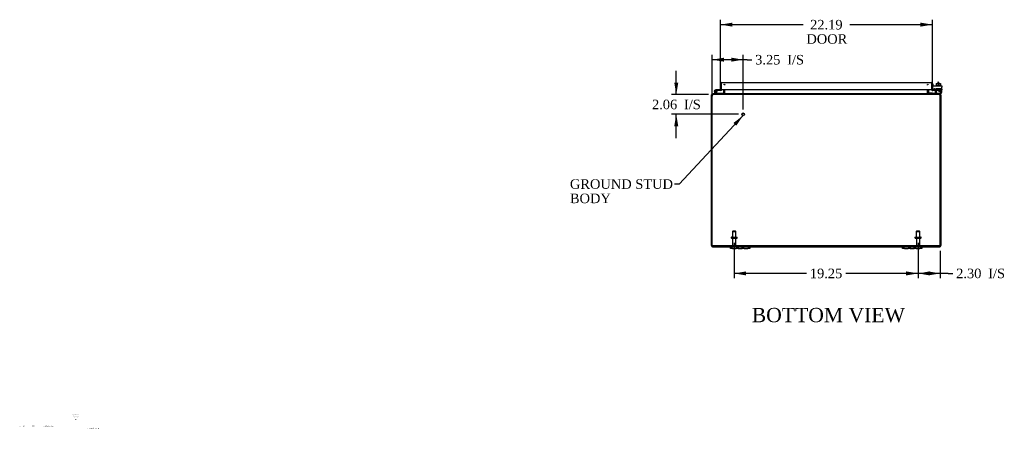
# Model space of a CAD drawing. Header units: inches. Extents: x 6 to 237, y 0 to 158.
# Tile 1 of 8: x 6 to 109, y 0 to 43. Entities that reach past the tile are written whole.
import ezdxf
from ezdxf.enums import TextEntityAlignment as Align

# ---------------------------------------------------------------- set-up
doc = ezdxf.new("R2010")
doc.units = ezdxf.units.IN
doc.header["$MEASUREMENT"] = 0
for name, color, linetype in [('COM40153-1', 7, 'CONTINUOUS'), ('COM40153-2', 7, 'CONTINUOUS'), ('COM42667', 7, 'CONTINUOUS'), ('COM42780', 7, 'CONTINUOUS'), ('COM48464', 7, 'CONTINUOUS'), ('COM48510', 7, 'CONTINUOUS'), ('COM71780-17', 7, 'CONTINUOUS'), ('DEFAULT', 7, 'CONTINUOUS'), ('DIMENSIONS', 7, 'CONTINUOUS'), ('FET07710', 7, 'CONTINUOUS'), ('HNG10620-26B', 7, 'CONTINUOUS'), ('HNG10620-26C', 7, 'CONTINUOUS'), ('HNG10620-26P', 7, 'CONTINUOUS'), ('SCC19011', 7, 'CONTINUOUS'), ('STD21878', 7, 'CONTINUOUS'), ('STD26094', 7, 'CONTINUOUS'), ('WAF25035', 7, 'CONTINUOUS')]:
    doc.layers.add(name, color=color, linetype=linetype)
doc.styles.add('SEACAD_TIMES_NEW_ROMAN', font='times.ttf')

# ---------------------------------------------------------------- blocks, each defined once
blk = doc.blocks.new('SEANNOT_GROUP')
at = {"layer": 'DIMENSIONS', "color": 7, "linetype": 'Continuous', "style": 'SEACAD_TIMES_NEW_ROMAN'}
blk.add_text('Hammond_WEB', height=0.125, dxfattribs=at).set_placement((13.01, 0.57), align=Align.TOP_LEFT)
blk = doc.blocks.new('SEANNOT_GROUP1')
at = {"layer": 'DEFAULT', "linetype": 'Continuous'}
blk.add_hatch(color=136, dxfattribs=at).paths.add_polyline_path([(81.05, 32.23), (81.75, 33.28), (80.74, 32.51)])
at = {"layer": 'DEFAULT', "color": 136, "linetype": 'Continuous'}
blk.add_line((75.07, 26.11), (74.57, 26.11), dxfattribs=at)
blk.add_lwpolyline([(75.07, 26.11), (81.75, 33.28)], dxfattribs=at)
at = {"layer": 'DEFAULT', "color": 136, "linetype": 'Continuous', "style": 'SEACAD_TIMES_NEW_ROMAN'}
for s, p in [('GROUND STUD', (63.63, 26.61)), ('BODY', (63.63, 25.11))]:
    blk.add_text(s, height=1, dxfattribs=at).set_placement(p, align=Align.TOP_LEFT)
blk = doc.blocks.new('GDIMGGROUP7')
at = {"layer": 'DEFAULT', "linetype": 'Continuous'}
for points in [[(101.32, 16.54), (101.32, 16.96), (100.07, 16.75)], [(101.13, 16.54), (102.38, 16.75), (101.13, 16.96)]]:
    blk.add_hatch(color=136, dxfattribs=at).paths.add_polyline_path(points)
at = {"layer": 'DEFAULT', "color": 136, "linetype": 'Continuous'}
for p, q in [((100.07, 19.96), (100.07, 16.25)), ((102.38, 19.13), (102.38, 16.25)), ((103.21, 16.75), (100.07, 16.75)), ((103.21, 16.75), (103.71, 16.75))]:
    blk.add_line(p, q, dxfattribs=at)
at = {"layer": 'DEFAULT', "color": 136, "linetype": 'Continuous', "style": 'SEACAD_TIMES_NEW_ROMAN'}
for s, p in [('2.30', (104.06, 17.25)), ('I/S', (107.41, 17.25))]:
    blk.add_text(s, height=1, dxfattribs=at).set_placement(p, align=Align.TOP_LEFT)
blk = doc.blocks.new('GDIMGGROUP8')
at = {"layer": 'DEFAULT', "linetype": 'Continuous'}
for points in [[(82.07, 16.54), (82.07, 16.96), (80.82, 16.75)], [(98.82, 16.54), (100.07, 16.75), (98.82, 16.96)]]:
    blk.add_hatch(color=136, dxfattribs=at).paths.add_polyline_path(points)
at = {"layer": 'DEFAULT', "color": 136, "linetype": 'Continuous'}
for p, q in [((80.82, 19.96), (80.82, 16.25)), ((100.07, 19.96), (100.07, 16.25)), ((88.39, 16.75), (80.82, 16.75)), ((100.07, 16.75), (92.51, 16.75))]:
    blk.add_line(p, q, dxfattribs=at)
at = {"layer": 'DEFAULT', "color": 136, "linetype": 'Continuous', "style": 'SEACAD_TIMES_NEW_ROMAN'}
blk.add_text('19.25', height=1, dxfattribs=at).set_placement((88.74, 17.25), align=Align.TOP_LEFT)
blk = doc.blocks.new('GDIMGGROUP14')
at = {"layer": 'DEFAULT', "linetype": 'Continuous'}
for points in [[(74.55, 36.73), (74.76, 35.48), (74.97, 36.73)], [(74.55, 32.17), (74.97, 32.17), (74.76, 33.42)]]:
    blk.add_hatch(color=136, dxfattribs=at).paths.add_polyline_path(points)
at = {"layer": 'DEFAULT', "color": 136, "linetype": 'Continuous'}
for p, q in [((74.76, 35.48), (74.76, 37.98)), ((78.13, 35.48), (74.26, 35.48)), ((81.27, 33.42), (74.26, 33.42)), ((74.76, 30.92), (74.76, 33.42))]:
    blk.add_line(p, q, dxfattribs=at)
at = {"layer": 'DEFAULT', "color": 136, "linetype": 'Continuous', "style": 'SEACAD_TIMES_NEW_ROMAN'}
for s, p in [('2.06', (72.22, 34.95)), ('I/S', (75.57, 34.95))]:
    blk.add_text(s, height=1, dxfattribs=at).set_placement(p, align=Align.TOP_LEFT)
blk = doc.blocks.new('GDIMGGROUP15')
at = {"layer": 'DEFAULT', "linetype": 'Continuous'}
for points in [[(79.77, 39.35), (78.52, 39.14), (79.77, 38.93)], [(80.52, 39.35), (80.52, 38.93), (81.77, 39.14)]]:
    blk.add_hatch(color=136, dxfattribs=at).paths.add_polyline_path(points)
at = {"layer": 'DEFAULT', "color": 136, "linetype": 'Continuous'}
for p, q in [((78.52, 27.98), (78.52, 39.64)), ((81.77, 33.92), (81.77, 39.64)), ((82.17, 39.14), (78.52, 39.14)), ((82.17, 39.14), (82.67, 39.14))]:
    blk.add_line(p, q, dxfattribs=at)
at = {"layer": 'DEFAULT', "color": 136, "linetype": 'Continuous', "style": 'SEACAD_TIMES_NEW_ROMAN'}
for s, p in [('3.25', (83.02, 39.64)), ('I/S', (86.37, 39.64))]:
    blk.add_text(s, height=1, dxfattribs=at).set_placement(p, align=Align.TOP_LEFT)
blk = doc.blocks.new('GDIMGGROUP20')
at = {"layer": 'DEFAULT', "linetype": 'Continuous'}
for points in [[(80.64, 43.02), (79.39, 42.81), (80.64, 42.6)], [(100.32, 43.02), (100.32, 42.6), (101.57, 42.81)]]:
    blk.add_hatch(color=136, dxfattribs=at).paths.add_polyline_path(points)
at = {"layer": 'DEFAULT', "color": 136, "linetype": 'Continuous'}
for p, q in [((79.39, 36.47), (79.39, 43.31)), ((101.57, 36.5), (101.57, 43.31)), ((79.39, 42.81), (88.03, 42.81)), ((92.93, 42.81), (101.57, 42.81))]:
    blk.add_line(p, q, dxfattribs=at)
at = {"layer": 'DEFAULT', "color": 136, "linetype": 'Continuous', "style": 'SEACAD_TIMES_NEW_ROMAN'}
for s, p in [('22.19', (88.77, 43.31)), ('DOOR', (88.38, 41.81))]:
    blk.add_text(s, height=1, dxfattribs=at).set_placement(p, align=Align.TOP_LEFT)

msp = doc.modelspace()

# ---------------------------------------------------------------- linework, layer by layer
at = {"layer": 'COM40153-1', "color": 7}
for p, q in [((102.13, 36.8), (102.13, 36.63)), ((102.2, 36.8), (102.13, 36.8)), ((102.2, 36.8), (102.2, 36.63))]:
    msp.add_line(p, q, dxfattribs=at)
at = {"layer": 'COM40153-2', "color": 7}
for p, q in [((101.65, 36.59), (101.57, 36.59)), ((101.65, 36.4), (101.65, 36.59)), ((101.86, 35.99), (101.7, 35.99)), ((101.85, 36.06), (101.75, 36.06)), ((102.57, 36.06), (102.55, 36.06)), ((102.55, 35.99), (102.57, 35.99)), ((102.57, 36.06), (102.57, 35.99))]:
    msp.add_line(p, q, dxfattribs=at)
msp.add_arc((101.68, 36.1), 0.108, 180, 186.8545, dxfattribs=at)
at = {"layer": 'COM42667', "color": 7}
for p, q in [((101.58, 36.4), (102.55, 36.4)), ((101.58, 36.26), (101.58, 36.4)), ((101.58, 36.26), (101.58, 36)), ((102.55, 36.4), (102.55, 36.26)), ((102.55, 35.77), (102.55, 36.26)), ((101.69, 35.98), (101.75, 36.07)), ((101.86, 36.03), (101.86, 35.77)), ((102.21, 35.86), (102.32, 36.02)), ((102.21, 35.83), (102.21, 35.86)), ((102.32, 35.83), (102.21, 35.83)), ((102.32, 35.98), (102.24, 35.86)), ((102.24, 35.86), (102.32, 35.86)), ((102.32, 36.02), (102.35, 36.02)), ((102.32, 35.86), (102.32, 35.98)), ((102.32, 35.77), (102.32, 35.83)), ((102.35, 35.77), (102.32, 35.77)), ((102.35, 36.02), (102.35, 35.86)), ((102.35, 35.86), (102.38, 35.86)), ((102.38, 35.83), (102.35, 35.83)), ((102.35, 35.83), (102.35, 35.77)), ((102.38, 35.86), (102.38, 35.83))]:
    msp.add_line(p, q, dxfattribs=at)
for centre, radius, start, end in [((101.8, 36.03), 0.06, 0, 147.1545), ((101.64, 36), 0.06, 180, 202.199), ((101.98, 35.77), 0.125, 180, 270), ((102.42, 35.77), 0.125, 270, 0)]:
    msp.add_arc(centre, radius, start, end, dxfattribs=at)
at = {"layer": 'COM42780', "color": 7}
for p, q in [((101.95, 36.13), (102.45, 36.13)), ((101.95, 36.04), (101.95, 36.13)), ((102.07, 36.13), (102.07, 35.94)), ((102.09, 36.13), (102.09, 35.94)), ((102.3, 35.94), (102.3, 36.13)), ((102.32, 36.13), (102.32, 35.94)), ((102.45, 35.99), (102.45, 36.13)), ((101.15, 35.65), (101.21, 35.71)), ((101.15, 35.65), (101.2, 35.6)), ((101.21, 35.71), (101.26, 35.66)), ((101.3, 35.65), (102.2, 35.65)), ((101.33, 35.65), (101.33, 35.65)), ((101.39, 35.65), (101.33, 35.65)), ((101.39, 35.65), (101.39, 35.65)), ((101.42, 35.65), (101.39, 35.65)), ((101.42, 35.65), (101.42, 35.65)), ((101.58, 35.65), (101.42, 35.65)), ((101.53, 35.65), (101.53, 35.65)), ((101.58, 35.65), (101.58, 35.65)), ((101.95, 35.99), (101.95, 36.04)), ((101.95, 36.04), (101.95, 35.57)), ((101.95, 36.03), (102.45, 36.03)), ((102, 36.03), (102, 35.94)), ((102, 35.94), (102.39, 35.94)), ((102.2, 35.65), (102.45, 35.65)), ((102.45, 35.55), (102.34, 35.55)), ((102.39, 35.94), (102.39, 36.03)), ((102.45, 35.7), (102.45, 35.99)), ((102.45, 35.65), (102.45, 35.7)), ((102.45, 35.65), (102.45, 35.65)), ((102.45, 35.65), (102.45, 35.55))]:
    msp.add_line(p, q, dxfattribs=at)
for radius in [0.143, 0.048]:
    msp.add_arc((101.3, 35.7), radius, 225, 270, dxfattribs=at)
msp.add_ellipse((101.7, 36.65), major_axis=(0, -14.32), ratio=0.017455, start_param=1.503851, end_param=1.524085, dxfattribs=at)
for points, knots in [([(101.94, 35.66), (101.94, 35.66), (101.94, 35.66), (101.94, 35.66), (101.94, 35.66), (101.95, 35.67), (101.95, 35.67), (101.95, 35.68), (101.95, 35.69), (101.95, 35.7)], [0.3597521, 0.3597521, 0.3597521, 0.3597521, 0.375, 0.375, 0.5, 0.5, 0.75, 0.75, 1, 1, 1, 1]), ([(101.94, 35.65), (101.94, 35.65), (101.94, 35.65), (101.94, 35.65), (101.94, 35.66), (101.94, 35.66)], [0, 0, 0, 0, 0.25, 0.25, 0.3597521, 0.3597521, 0.3597521, 0.3597521]), ([(101.95, 35.57), (101.95, 35.56), (101.95, 35.56), (101.94, 35.56), (101.94, 35.55), (101.94, 35.55)], [0, 0, 0, 0, 0.5, 0.5, 1, 1, 1, 1])]:
    msp.add_open_spline(points, degree=3, knots=knots, dxfattribs=at)
at = {"layer": 'COM48464', "color": 7}
for p, q in [((78.45, 35.33), (78.45, 35.45)), ((78.52, 35.45), (78.45, 35.45)), ((78.45, 19.66), (78.45, 35.33)), ((78.52, 35.33), (78.52, 35.45)), ((78.54, 35.48), (78.56, 35.48)), ((78.56, 35.48), (78.56, 35.55)), ((78.56, 35.55), (78.63, 35.55)), ((79.75, 35.59), (79.75, 36)), ((79.75, 35.58), (79.81, 35.56)), ((79.82, 35.59), (79.82, 36)), ((101.07, 35.59), (101.07, 36)), ((101.15, 35.58), (101.09, 35.56)), ((101.15, 36), (101.15, 35.59)), ((102.27, 35.55), (102.34, 35.55)), ((102.34, 35.48), (102.34, 35.55)), ((102.36, 35.48), (102.34, 35.48)), ((102.38, 35.45), (102.38, 35.33)), ((102.38, 35.45), (102.45, 35.45)), ((102.45, 35.45), (102.45, 35.33)), ((102.45, 35.33), (102.45, 19.66)), ((78.56, 19.55), (80.45, 19.55)), ((82.45, 19.55), (98.45, 19.55)), ((100.45, 19.55), (102.34, 19.55))]:
    msp.add_line(p, q, dxfattribs=at)
for centre, radius, start, end in [((78.56, 35.45), 0.108, 122.6431, 180), ((78.56, 35.45), 0.109, 90.0913, 122.5518), ((78.56, 35.45), 0.036, 122.6431, 180), ((79.72, 35.59), 0.036, 270.0001, 343.7794), ((79.72, 35.59), 0.036, 343.7795, 0), ((79.72, 35.59), 0.108, 343.7795, 360), ((101.18, 35.59), 0.108, 180, 196.2205), ((101.18, 35.59), 0.036, 180, 196.2205), ((101.18, 35.59), 0.036, 196.2206, 269.9999), ((102.34, 35.45), 0.108, 57.3569, 90), ((102.34, 35.45), 0.036, 0, 57.3569), ((102.34, 35.45), 0.108, 0, 57.3569), ((78.56, 19.66), 0.108, 180, 270), ((102.34, 19.66), 0.108, 270, 0)]:
    msp.add_arc(centre, radius, start, end, dxfattribs=at)
at = {"layer": 'COM48510', "color": 7}
for p, q in [((79.76, 36.5), (79.76, 36.57)), ((79.85, 36.47), (79.85, 36.5)), ((101.05, 36.47), (101.05, 36.5)), ((101.13, 36.5), (101.13, 36.57)), ((78.52, 19.63), (78.52, 35.33)), ((78.59, 35.48), (78.63, 35.48)), ((102.27, 35.55), (78.63, 35.55)), ((78.63, 35.48), (78.63, 35.55)), ((102.27, 35.48), (78.63, 35.48)), ((79.78, 35.55), (79.78, 35.48)), ((79.85, 35.59), (79.85, 36)), ((79.85, 35.59), (79.85, 35.58)), ((79.85, 35.58), (79.85, 35.56)), ((101.05, 36), (101.05, 35.59)), ((101.05, 35.58), (101.05, 35.59)), ((101.05, 35.58), (101.05, 35.56)), ((101.12, 35.55), (101.12, 35.48)), ((102.27, 35.48), (102.27, 35.55)), ((102.27, 35.48), (102.31, 35.48)), ((102.38, 19.63), (102.38, 35.33)), ((102.38, 19.63), (78.52, 19.63))]:
    msp.add_line(p, q, dxfattribs=at)
for centre, radius, start, end in [((78.77, 35.33), 0.25, 151.8454, 180), ((78.77, 35.4), 0.219, 141.4717, 168.0655), ((78.63, 35.39), 0.0964, 109.4824, 141.066), ((78.63, 35.51), 0.0474, 94.5956, 140.4649), ((79.77, 35.7), 0.144, 273.4883, 305.1665), ((101.13, 35.7), 0.144, 234.8335, 266.5117), ((102.27, 35.51), 0.0474, 39.5351, 85.4044), ((102.13, 35.4), 0.219, 11.9345, 38.5283), ((102.27, 35.39), 0.0962, 38.8912, 70.5605), ((102.13, 35.33), 0.25, 0, 28.1546)]:
    msp.add_arc(centre, radius, start, end, dxfattribs=at)
for points in [[(79.76, 36.57), (79.77, 36.57), (79.78, 36.57), (79.79, 36.56), (79.8, 36.55), (79.81, 36.54), (79.82, 36.53), (79.84, 36.52), (79.84, 36.51), (79.85, 36.5)], [(101.05, 36.5), (101.06, 36.51), (101.06, 36.52), (101.08, 36.53), (101.09, 36.54), (101.1, 36.55), (101.11, 36.56), (101.12, 36.57), (101.13, 36.57), (101.13, 36.57)], [(79.85, 35.56), (79.84, 35.55), (79.84, 35.54), (79.82, 35.52), (79.82, 35.51), (79.81, 35.5), (79.8, 35.49), (79.79, 35.48), (79.78, 35.48), (79.78, 35.48)], [(101.12, 35.48), (101.12, 35.48), (101.11, 35.48), (101.1, 35.49), (101.09, 35.5), (101.08, 35.51), (101.07, 35.52), (101.06, 35.54), (101.06, 35.55), (101.05, 35.56)]]:
    msp.add_open_spline(points, degree=3, knots=[0, 0, 0, 0, 0.25, 0.25, 0.5, 0.5, 0.75, 0.75, 1, 1, 1, 1], dxfattribs=at)
at = {"layer": 'COM71780-17', "color": 7}
for p, q in [((79.39, 35.97), (79.39, 36.66)), ((79.46, 36.76), (79.46, 36.66)), ((79.46, 36.66), (79.46, 36.76)), ((79.46, 35.97), (79.46, 36.66)), ((79.46, 36.66), (79.46, 36)), ((79.49, 36.76), (101.47, 36.76)), ((101.5, 36.66), (101.5, 36.76)), ((101.5, 36.76), (101.5, 36.66)), ((101.5, 36), (101.5, 36.66)), ((101.5, 36.66), (101.5, 36)), ((101.57, 36.66), (101.57, 36)), ((79.39, 35.97), (79.46, 35.97)), ((79.46, 36), (101.5, 36)), ((101.57, 36), (101.5, 36)), ((101.59, 35.97), (101.54, 35.91)), ((101.79, 35.99), (101.62, 35.96)), ((101.62, 35.96), (101.63, 35.89)), ((101.8, 35.92), (101.63, 35.89)), ((101.8, 35.92), (101.79, 35.99))]:
    msp.add_line(p, q, dxfattribs=at)
for centre, radius, start, end in [((79.49, 36.66), 0.108, 109.4712, 180), ((79.49, 36.66), 0.108, 90, 109.4712), ((101.47, 36.66), 0.108, 70.5288, 90), ((101.47, 36.66), 0.108, 0, 70.5288), ((101.61, 36), 0.108, 180, 230), ((101.61, 36), 0.108, 230.0001, 279.9999), ((101.61, 36), 0.036, 180, 230), ((101.61, 36), 0.036, 230, 280)]:
    msp.add_arc(centre, radius, start, end, dxfattribs=at)
for centre, start_param, end_param in [((79.49, 36.66), 3.141593, 3.48143), ((101.47, 36.66), 2.801756, 3.141593)]:
    msp.add_ellipse(centre, major_axis=(0, -0.108), ratio=0.997813, start_param=start_param, end_param=end_param, dxfattribs=at)
at = {"layer": 'FET07710', "color": 7}
for p, q in [((80.45, 19.37), (80.45, 19.55)), ((80.45, 19.55), (80.64, 19.55)), ((80.64, 19.37), (80.45, 19.37)), ((80.64, 19.55), (81.04, 19.55)), ((80.64, 19.37), (81.04, 19.37)), ((81.04, 19.55), (81.23, 19.55)), ((81.23, 19.37), (81.04, 19.37)), ((81.23, 19.55), (81.45, 19.55)), ((81.23, 19.55), (81.23, 19.37)), ((81.23, 19.37), (81.45, 19.37)), ((81.45, 19.55), (81.45, 19.55)), ((81.45, 19.55), (81.67, 19.55)), ((81.45, 19.37), (81.67, 19.37)), ((81.45, 19.37), (81.45, 19.37)), ((81.67, 19.37), (81.67, 19.55)), ((81.67, 19.55), (81.86, 19.55)), ((81.86, 19.37), (81.67, 19.37)), ((81.86, 19.55), (82.26, 19.55)), ((81.86, 19.37), (82.26, 19.37)), ((82.26, 19.55), (82.45, 19.55)), ((82.45, 19.37), (82.26, 19.37)), ((82.45, 19.55), (82.45, 19.37)), ((98.45, 19.37), (98.45, 19.55)), ((98.45, 19.55), (98.64, 19.55)), ((98.64, 19.37), (98.45, 19.37)), ((98.64, 19.55), (99.04, 19.55)), ((98.64, 19.37), (99.04, 19.37)), ((99.04, 19.55), (99.23, 19.55)), ((99.23, 19.37), (99.04, 19.37)), ((99.23, 19.55), (99.45, 19.55)), ((99.23, 19.55), (99.23, 19.37)), ((99.23, 19.37), (99.45, 19.37)), ((99.45, 19.55), (99.45, 19.55)), ((99.45, 19.55), (99.67, 19.55)), ((99.45, 19.37), (99.67, 19.37)), ((99.45, 19.37), (99.45, 19.37)), ((99.67, 19.37), (99.67, 19.55)), ((99.67, 19.55), (99.86, 19.55)), ((99.86, 19.37), (99.67, 19.37)), ((99.86, 19.55), (100.26, 19.55)), ((99.86, 19.37), (100.26, 19.37)), ((100.26, 19.55), (100.45, 19.55)), ((100.45, 19.37), (100.26, 19.37)), ((100.45, 19.55), (100.45, 19.37))]:
    msp.add_line(p, q, dxfattribs=at)
at = {"layer": 'HNG10620-26B', "color": 7}
for p, q in [((78.91, 35.58), (78.78, 35.71)), ((78.95, 35.62), (78.82, 35.75)), ((78.93, 35.67), (78.92, 35.73)), ((79.7, 35.61), (78.97, 35.61)), ((79.7, 35.55), (79.7, 35.61))]:
    msp.add_line(p, q, dxfattribs=at)
for centre, radius, start, end in [((78.89, 35.82), 0.154, 287.1819, 225), ((78.89, 35.82), 0.0938, 287.1819, 225), ((78.97, 35.64), 0.089, 225, 270), ((78.97, 35.64), 0.029, 225, 270)]:
    msp.add_arc(centre, radius, start, end, dxfattribs=at)
at = {"layer": 'HNG10620-26C', "color": 7}
for p, q in [((79.46, 36.45), (79.46, 36.45)), ((79.04, 35.97), (78.89, 35.97)), ((79.04, 35.91), (79.01, 35.91)), ((79.39, 35.97), (79.04, 35.97)), ((79.04, 35.97), (79.04, 35.91)), ((79.43, 35.91), (79.04, 35.91))]:
    msp.add_line(p, q, dxfattribs=at)
for centre, radius, start, end in [((78.89, 35.82), 0.154, 277.4281, 287.1819), ((79.43, 36), 0.089, 270, 0)]:
    msp.add_arc(centre, radius, start, end, dxfattribs=at)
at = {"layer": 'HNG10620-26P', "color": 7}
msp.add_circle((78.89, 35.82), 0.0938, dxfattribs=at)
at = {"layer": 'SCC19011', "color": 7}
for p, q in [((101.98, 36.63), (101.98, 36.45)), ((101.98, 36.63), (102.2, 36.63)), ((102.2, 36.63), (102.2, 36.45)), ((102.2, 36.63), (102.41, 36.63)), ((102.41, 36.63), (102.41, 36.45))]:
    msp.add_line(p, q, dxfattribs=at)
at = {"layer": 'STD21878', "color": 7}
for radius in [0.141, 0.125]:
    msp.add_circle((81.77, 33.42), radius, dxfattribs=at)
at = {"layer": 'STD26094', "color": 7}
for p, q in [((80.67, 21.19), (80.64, 21.15)), ((80.64, 21.15), (81.01, 21.15)), ((80.64, 21.15), (80.64, 20.56)), ((80.97, 21.19), (80.67, 21.19)), ((81.01, 21.15), (80.97, 21.19)), ((81.01, 20.56), (81.01, 21.15)), ((99.92, 21.19), (99.89, 21.15)), ((99.89, 21.15), (100.26, 21.15)), ((99.89, 21.15), (99.89, 20.56)), ((100.22, 21.19), (99.92, 21.19)), ((100.26, 21.15), (100.22, 21.19)), ((100.26, 20.56), (100.26, 21.15)), ((80.5, 20.53), (80.5, 20.49)), ((80.53, 20.56), (81.12, 20.56)), ((80.53, 20.46), (81.12, 20.46)), ((80.66, 20.46), (80.66, 19.69)), ((80.99, 19.69), (80.99, 20.46)), ((81.15, 20.49), (81.15, 20.53)), ((99.75, 20.53), (99.75, 20.49)), ((99.78, 20.56), (100.37, 20.56)), ((99.78, 20.46), (100.37, 20.46)), ((99.91, 20.46), (99.91, 19.69)), ((100.24, 19.69), (100.24, 20.46)), ((100.4, 20.49), (100.4, 20.53))]:
    msp.add_line(p, q, dxfattribs=at)
for centre, radius, start, end in [((80.53, 20.53), 0.03, 90, 180), ((80.53, 20.49), 0.03, 180, 270), ((80.72, 19.69), 0.06, 180, 270), ((80.93, 19.69), 0.06, 270, 0), ((81.12, 20.53), 0.03, 0, 90), ((81.12, 20.49), 0.03, 270, 0), ((99.78, 20.53), 0.03, 90, 180), ((99.78, 20.49), 0.03, 180, 270), ((99.97, 19.69), 0.06, 180, 270), ((100.18, 19.69), 0.06, 270, 0), ((100.37, 20.53), 0.03, 0, 90), ((100.37, 20.49), 0.03, 270, 0)]:
    msp.add_arc(centre, radius, start, end, dxfattribs=at)
at = {"layer": 'WAF25035', "color": 7}
for p, q in [((102.45, 36.45), (101.95, 36.45)), ((101.95, 36.45), (101.95, 36.4)), ((102.45, 36.4), (102.45, 36.45))]:
    msp.add_line(p, q, dxfattribs=at)

# ---------------------------------------------------------------- block references
at = {"layer": 'DEFAULT', "color": 7}
for name in ['GDIMGGROUP20', 'GDIMGGROUP15', 'GDIMGGROUP14', 'SEANNOT_GROUP1', 'GDIMGGROUP8', 'GDIMGGROUP7']:
    msp.add_blockref(name, (0, 0), dxfattribs=at)
at = {"layer": 'DIMENSIONS'}
msp.add_blockref('SEANNOT_GROUP', (0, 0), dxfattribs=at)

# ---------------------------------------------------------------- texts
at = {"layer": 'DEFAULT', "color": 7, "style": 'SEACAD_TIMES_NEW_ROMAN'}
msp.add_text('BOTTOM VIEW', height=1.5, dxfattribs=at).set_placement((82.66, 13.14), align=Align.TOP_LEFT)
at = {"layer": 'DIMENSIONS', "attachment_point": 5}
for s, insert, char_height, width in [('{\\fTimes New Roman|b0||i0||c0|p34;\\C7;\\H8.e-002;\\W1.;X.XXXXXX}', (11.88, 1.94), 0.08, 0.9802), ('{\\fTimes New Roman|b0||i0||c0|p34;\\C7;\\H8.e-002;\\W1.;XX XX XX}', (11.88, 1.7), 0.08, 0.9802), ('{\\fTimes New Roman|b0||i0||c0|p34;\\C7;\\H8.e-002;\\W1.;N/A\\P}', (11.87, 1.45), 0.08, 0.869), ('{\\fTimes New Roman|b0||i0||c0|p34;\\C7;\\H8.e-002;\\W1.;A}', (6.06, 0.74), 0.08, 0.1066), ('{\\fTimes New Roman|b0||i0||c0|p34;\\C7;\\H8.e-002;\\W1.;N/A}', (6.48, 0.75), 0.08, 0.4265), ('{\\fTimes New Roman|b0||i0||c0|p34;\\C7;\\H7.e-002;\\W1.;RELEASE}', (7.59, 0.76), 0.07, 1.7284), ('{\\fTimes New Roman|b0||i0||c0|p34;\\C7;\\H8.e-002;\\W1.;XXXXXXX}', (8.85, 0.75), 0.08, 0.7406), ('{\\fTimes New Roman|b0||i0||c0|p34;\\C7;\\H8.e-002;\\W1.;XXX}', (9.41, 0.75), 0.08, 0.3546)]:
    msp.add_mtext(s, dxfattribs=dict(at, insert=insert, char_height=char_height, width=width))

doc.saveas('drawing.dxf')
